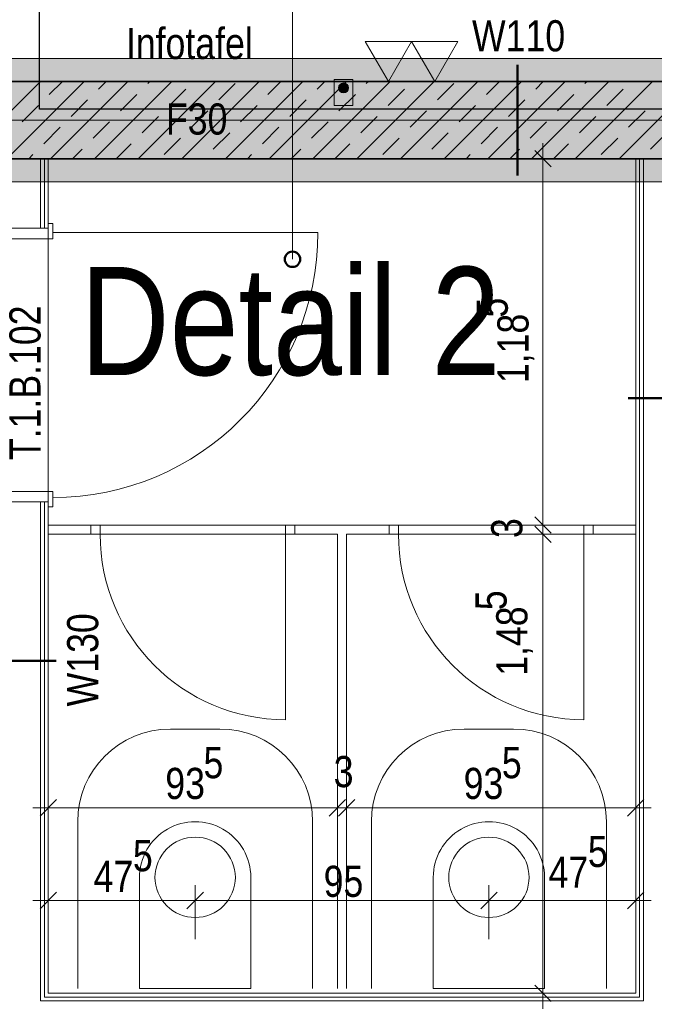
# Model space of a CAD drawing. Extents: x -1920 to 300, y 62 to 656.
# Tile 56 of 60: x -1720 to -1699, y 407 to 439. Entities that reach past the tile are written whole.
import ezdxf
from ezdxf.lldxf.tags import DXFTag

# ---------------------------------------------------------------- set-up
doc = ezdxf.new("R2010")
doc.units = 0
doc.layers.get('0').update_dxf_attribs({"lineweight": 35})
for name, color, linetype, lineweight, true_color in [('00 -Bauelemente -Dämmung innen', 7, 'Continuous', 9, 0xff7fe6), ('00 -Bauelemente -Gipskarton', 7, 'Continuous', 9, 0xff7fe6), ('30 -34 Innenwände- 1 tragend', 7, 'Continuous', 13, 0xdd0806), ('30 -34 Innenwände- 2 nichttragend', 7, 'Continuous', 18, 0xff7fe6), ('30 -34 Innenwände- 4 Türen_Fenster', 9, 'Continuous', 15, 0x808080), ('30 -35 Decken- 1 Konstruktion-Träger- Stahlbeton', 7, 'grob-A06G9HJG8I', 13, 0x33aa00), ('40 -41 Abwasser_Wasser_Gas- 1 Abwasser + sanitäre Anlagen', 7, 'Continuous', 9, 0xff6633), ('60 -61 Ausstattung -1 Möbel -verdeckt', 9, 'grob-A06G9HJG8I', 13, 0x808080), ('70 -72 Beschriftung- 1 Beschriftung allgemein', 7, 'Continuous', 9, 0xff6633), ('70 -72 Beschriftung- 2 Beschriftung Bauteile', 7, 'Continuous', 9, 0x9999ff), ('70 -75 Raumstempel-2 Verweislinie', 1, 'Continuous', 9, 0xff0000), ('70 -76 Bemaßung- 2 Allgemein', 9, 'Continuous', 5, 0x808080), ('E_Leerrohr 32', 7, 'Continuous', 9, 0x00b300), ('E_Leerrohr Umrandung', 7, 'Continuous', 13, 0xffffff), ('E_Leerrohr_Detailnummer', 1, 'Continuous', 25, 0xff0000), ('E_Leerrohrdose 32', 7, 'Continuous', 9, 0x99ff99), ('iwb_Schraffur_ F30_feuerhemmend', 7, 'Continuous', 13, 0xff6600), ('iwb_Sichtbeton', 2, 'Continuous', 50, 0xffff00), ('iwb_Sichtbeton-Shading', 2, 'Continuous', 50, 0xffff00)]:
    doc.layers.add(name, color=color, linetype=linetype, lineweight=lineweight, true_color=true_color)
for name, color, linetype, lineweight in [('70 -71 Achsen- 1 Gebäudeachsen', 7, 'STRICHPUNKT2-A06G9HJF8I', 18), ('70 -75 Raumstempel- 3 Wandstempel', 7, 'Continuous', 50), ('Keine', 7, 'Continuous', 9)]:
    doc.layers.add(name, color=color, linetype=linetype, lineweight=lineweight)
doc.layers.add('iwb_Schraffur_Unterzug', color=7, linetype='Continuous', lineweight=5, true_color=0xffffcc, plot=False)
doc.styles.get("Standard").update_dxf_attribs({"font": 'ARIALN.TTF'})
tags = doc.linetypes.add('grob-A06G9HJG8I', pattern=[14, 3, -8, 3]).pattern_tags.tags
tags[8:9] = [DXFTag(74, 4), DXFTag(75, 0), DXFTag(340, '0'), DXFTag(46, 0.0), DXFTag(50, 0.0), DXFTag(44, 0.0), DXFTag(45, 0.0)]
tags[6:7] = [DXFTag(74, 4), DXFTag(75, 0), DXFTag(340, '0'), DXFTag(46, 0.0), DXFTag(50, 0.0), DXFTag(44, 0.0), DXFTag(45, 0.0)]
tags[4:5] = [DXFTag(74, 4), DXFTag(75, 0), DXFTag(340, '0'), DXFTag(46, 0.0), DXFTag(50, 0.0), DXFTag(44, 0.0), DXFTag(45, 0.0)]
tags = doc.linetypes.add('STRICHPUNKT2-A06G9HJF8I', pattern=[12.7, 6.35, -3.175, 0, -3.175]).pattern_tags.tags
tags[10:11] = [DXFTag(74, 4), DXFTag(75, 0), DXFTag(340, '0'), DXFTag(46, 0.0), DXFTag(50, 0.0), DXFTag(44, 0.0), DXFTag(45, 0.0)]
tags[8:9] = [DXFTag(74, 4), DXFTag(75, 0), DXFTag(340, '0'), DXFTag(46, 0.0), DXFTag(50, 0.0), DXFTag(44, 0.0), DXFTag(45, 0.0)]
tags[6:7] = [DXFTag(74, 4), DXFTag(75, 0), DXFTag(340, '0'), DXFTag(46, 0.0), DXFTag(50, 0.0), DXFTag(44, 0.0), DXFTag(45, 0.0)]
tags[4:5] = [DXFTag(74, 4), DXFTag(75, 0), DXFTag(340, '0'), DXFTag(46, 0.0), DXFTag(50, 0.0), DXFTag(44, 0.0), DXFTag(45, 0.0)]

# ---------------------------------------------------------------- blocks, each defined once
blk = doc.blocks.new('Shading-A06G9GW38I', base_point=(-1668.331, 464.242))
at = {"layer": 'iwb_Sichtbeton-Shading', "color": 51, "true_color": 0xffff7f}
blk.add_solid([(-1737.831, 436.742), (-1737.831, 437.042), (-1696.581, 436.742), (-1696.581, 437.042)], dxfattribs=at)
blk = doc.blocks.new('Referenz-A06G9HJH8I', base_point=(-1905.787, 86.892))
at = {"layer": '00 -Bauelemente -Dämmung innen', "color": 0, "linetype": 'Continuous', "ltscale": 0.13}
for p, q in [((-1718.831, 434.392), (-1718.831, 432.142)), ((-1699.331, 434.392), (-1699.331, 407.142)), ((-1718.831, 423.292), (-1718.831, 407.142)), ((-1699.331, 407.142), (-1718.831, 407.142))]:
    blk.add_line(p, q, dxfattribs=at)
at = {"layer": '00 -Bauelemente -Gipskarton', "color": 0, "linetype": 'Continuous', "ltscale": 0.13}
for p, q in [((-1718.831, 434.392), (-1718.831, 432.142)), ((-1718.706, 434.392), (-1718.706, 432.142)), ((-1718.581, 434.392), (-1718.581, 432.142)), ((-1699.581, 434.392), (-1699.581, 407.392)), ((-1699.456, 434.392), (-1699.456, 407.267)), ((-1699.331, 434.392), (-1699.331, 407.142)), ((-1718.831, 423.292), (-1718.831, 407.142)), ((-1718.706, 423.292), (-1718.706, 407.267)), ((-1718.581, 423.292), (-1718.581, 407.392)), ((-1699.331, 407.142), (-1718.831, 407.142)), ((-1699.456, 407.267), (-1718.706, 407.267)), ((-1699.581, 407.392), (-1718.581, 407.392))]:
    blk.add_line(p, q, dxfattribs=at)
at = {"layer": '30 -34 Innenwände- 1 tragend', "color": 0, "lineweight": 35}
for p, q in [((-1737.831, 436.892), (-1696.581, 436.892)), ((-1737.831, 434.392), (-1696.581, 434.392))]:
    blk.add_line(p, q, dxfattribs=at)
at = {"layer": '30 -34 Innenwände- 1 tragend', "color": 0, "linetype": 'Continuous', "ltscale": 0.13}
for p, q in [((-1737.831, 436.892), (-1696.581, 436.892)), ((-1718.581, 434.392), (-1699.581, 434.392))]:
    blk.add_line(p, q, dxfattribs=at)
at = {"layer": '30 -34 Innenwände- 1 tragend', "color": 0, "lineweight": 9}
for p, q in [((-1721.334, 434.392), (-1718.834, 436.892)), ((-1721.334, 434.392), (-1718.834, 436.892)), ((-1719.92, 434.392), (-1717.42, 436.892)), ((-1719.92, 434.392), (-1717.42, 436.892)), ((-1718.549, 436.471), (-1718.127, 436.892)), ((-1718.549, 436.471), (-1718.127, 436.892)), ((-1718.505, 434.392), (-1716.005, 436.892)), ((-1718.505, 434.392), (-1716.005, 436.892)), ((-1717.091, 434.392), (-1714.591, 436.892)), ((-1717.091, 434.392), (-1714.591, 436.892)), ((-1716.958, 436.647), (-1716.712, 436.892)), ((-1716.958, 436.647), (-1716.712, 436.892)), ((-1715.677, 434.392), (-1713.177, 436.892)), ((-1715.677, 434.392), (-1713.177, 436.892)), ((-1715.367, 436.824), (-1715.298, 436.892)), ((-1715.367, 436.824), (-1715.298, 436.892)), ((-1714.263, 434.392), (-1711.763, 436.892)), ((-1714.263, 434.392), (-1711.763, 436.892)), ((-1713.069, 436.294), (-1712.538, 436.824)), ((-1713.069, 436.294), (-1712.538, 436.824)), ((-1712.849, 434.392), (-1710.349, 436.892)), ((-1712.849, 434.392), (-1710.349, 436.892)), ((-1711.478, 436.471), (-1711.056, 436.892)), ((-1711.478, 436.471), (-1711.056, 436.892)), ((-1711.434, 434.392), (-1708.934, 436.892)), ((-1711.434, 434.392), (-1708.934, 436.892)), ((-1710.02, 434.392), (-1707.52, 436.892)), ((-1710.02, 434.392), (-1707.52, 436.892)), ((-1709.887, 436.647), (-1709.641, 436.892)), ((-1709.887, 436.647), (-1709.641, 436.892)), ((-1708.606, 434.392), (-1706.106, 436.892)), ((-1708.606, 434.392), (-1706.106, 436.892)), ((-1708.296, 436.824), (-1708.227, 436.892)), ((-1708.296, 436.824), (-1708.227, 436.892)), ((-1707.192, 434.392), (-1704.692, 436.892)), ((-1707.192, 434.392), (-1704.692, 436.892)), ((-1705.997, 436.294), (-1705.467, 436.824)), ((-1705.997, 436.294), (-1705.467, 436.824)), ((-1705.777, 434.392), (-1703.277, 436.892)), ((-1705.777, 434.392), (-1703.277, 436.892)), ((-1704.406, 436.471), (-1703.985, 436.892)), ((-1704.406, 436.471), (-1703.985, 436.892)), ((-1704.363, 434.392), (-1701.863, 436.892)), ((-1704.363, 434.392), (-1701.863, 436.892)), ((-1702.949, 434.392), (-1700.449, 436.892)), ((-1702.949, 434.392), (-1700.449, 436.892)), ((-1702.815, 436.647), (-1702.57, 436.892)), ((-1702.815, 436.647), (-1702.57, 436.892)), ((-1701.535, 434.392), (-1699.035, 436.892)), ((-1701.535, 434.392), (-1699.035, 436.892)), ((-1701.224, 436.824), (-1701.156, 436.892)), ((-1701.224, 436.824), (-1701.156, 436.892)), ((-1700.121, 434.392), (-1697.621, 436.892)), ((-1700.121, 434.392), (-1697.621, 436.892)), ((-1716.25, 435.94), (-1715.72, 436.471)), ((-1716.25, 435.94), (-1715.72, 436.471)), ((-1714.659, 436.117), (-1714.129, 436.647)), ((-1714.659, 436.117), (-1714.129, 436.647)), ((-1709.179, 435.94), (-1708.649, 436.471)), ((-1709.179, 435.94), (-1708.649, 436.471)), ((-1707.588, 436.117), (-1707.058, 436.647)), ((-1707.588, 436.117), (-1707.058, 436.647)), ((-1702.108, 435.94), (-1701.578, 436.471)), ((-1702.108, 435.94), (-1701.578, 436.471)), ((-1700.517, 436.117), (-1699.987, 436.647)), ((-1700.517, 436.117), (-1699.987, 436.647)), ((-1717.841, 435.763), (-1717.311, 436.294)), ((-1717.841, 435.763), (-1717.311, 436.294)), ((-1710.77, 435.763), (-1710.24, 436.294)), ((-1710.77, 435.763), (-1710.24, 436.294)), ((-1703.699, 435.763), (-1703.169, 436.294)), ((-1703.699, 435.763), (-1703.169, 436.294)), ((-1719.432, 435.587), (-1718.902, 436.117)), ((-1719.432, 435.587), (-1718.902, 436.117)), ((-1713.952, 435.41), (-1713.422, 435.94)), ((-1713.952, 435.41), (-1713.422, 435.94)), ((-1712.361, 435.587), (-1711.831, 436.117)), ((-1712.361, 435.587), (-1711.831, 436.117)), ((-1706.881, 435.41), (-1706.351, 435.94)), ((-1706.881, 435.41), (-1706.351, 435.94)), ((-1705.29, 435.587), (-1704.76, 436.117)), ((-1705.29, 435.587), (-1704.76, 436.117)), ((-1699.81, 435.41), (-1699.28, 435.94)), ((-1699.81, 435.41), (-1699.28, 435.94)), ((-1717.134, 435.056), (-1716.604, 435.587)), ((-1717.134, 435.056), (-1716.604, 435.587)), ((-1715.543, 435.233), (-1715.013, 435.763)), ((-1715.543, 435.233), (-1715.013, 435.763)), ((-1710.063, 435.056), (-1709.533, 435.587)), ((-1710.063, 435.056), (-1709.533, 435.587)), ((-1708.472, 435.233), (-1707.942, 435.763)), ((-1708.472, 435.233), (-1707.942, 435.763)), ((-1702.992, 435.056), (-1702.462, 435.587)), ((-1702.992, 435.056), (-1702.462, 435.587)), ((-1701.401, 435.233), (-1700.871, 435.763)), ((-1701.401, 435.233), (-1700.871, 435.763)), ((-1718.725, 434.88), (-1718.195, 435.41)), ((-1718.725, 434.88), (-1718.195, 435.41)), ((-1713.245, 434.703), (-1712.715, 435.233)), ((-1713.245, 434.703), (-1712.715, 435.233)), ((-1711.654, 434.88), (-1711.124, 435.41)), ((-1711.654, 434.88), (-1711.124, 435.41)), ((-1706.174, 434.703), (-1705.644, 435.233)), ((-1706.174, 434.703), (-1705.644, 435.233)), ((-1704.583, 434.88), (-1704.053, 435.41)), ((-1704.583, 434.88), (-1704.053, 435.41)), ((-1699.103, 434.703), (-1698.573, 435.233)), ((-1699.103, 434.703), (-1698.573, 435.233)), ((-1716.384, 434.392), (-1715.897, 434.88)), ((-1716.384, 434.392), (-1715.897, 434.88)), ((-1714.836, 434.526), (-1714.306, 435.056)), ((-1714.836, 434.526), (-1714.306, 435.056)), ((-1709.313, 434.392), (-1708.826, 434.88)), ((-1709.313, 434.392), (-1708.826, 434.88)), ((-1707.765, 434.526), (-1707.235, 435.056)), ((-1707.765, 434.526), (-1707.235, 435.056)), ((-1702.242, 434.392), (-1701.755, 434.88)), ((-1702.242, 434.392), (-1701.755, 434.88)), ((-1700.694, 434.526), (-1700.164, 435.056)), ((-1700.694, 434.526), (-1700.164, 435.056)), ((-1717.798, 434.392), (-1717.488, 434.703)), ((-1717.798, 434.392), (-1717.488, 434.703)), ((-1710.727, 434.392), (-1710.417, 434.703)), ((-1710.727, 434.392), (-1710.417, 434.703)), ((-1703.656, 434.392), (-1703.346, 434.703)), ((-1703.656, 434.392), (-1703.346, 434.703)), ((-1719.212, 434.392), (-1719.079, 434.526)), ((-1719.212, 434.392), (-1719.079, 434.526)), ((-1712.141, 434.392), (-1712.008, 434.526)), ((-1712.141, 434.392), (-1712.008, 434.526)), ((-1705.07, 434.392), (-1704.937, 434.526)), ((-1705.07, 434.392), (-1704.937, 434.526))]:
    blk.add_line(p, q, dxfattribs=at)
at = {"layer": '30 -34 Innenwände- 2 nichttragend', "color": 0, "linetype": 'Continuous', "ltscale": 0.18}
for p, q in [((-1718.581, 434.392), (-1718.581, 432.142)), ((-1699.581, 434.392), (-1698.081, 434.392)), ((-1699.581, 434.392), (-1699.581, 407.392)), ((-1718.581, 432.142), (-1718.581, 432.302)), ((-1718.581, 423.292), (-1718.581, 423.132)), ((-1718.581, 423.292), (-1718.581, 407.392)), ((-1717.206, 422.542), (-1718.581, 422.542)), ((-1718.581, 422.542), (-1718.581, 422.242)), ((-1717.206, 422.542), (-1717.206, 422.242)), ((-1717.206, 422.542), (-1717.206, 422.242)), ((-1710.606, 422.542), (-1710.606, 422.242)), ((-1710.606, 422.542), (-1710.606, 422.242)), ((-1707.556, 422.542), (-1710.606, 422.542)), ((-1707.556, 422.542), (-1707.556, 422.242)), ((-1707.556, 422.542), (-1707.556, 422.242)), ((-1699.581, 422.542), (-1700.956, 422.542)), ((-1700.956, 422.542), (-1700.956, 422.242)), ((-1700.956, 422.542), (-1700.956, 422.242)), ((-1699.581, 422.542), (-1699.581, 422.242)), ((-1717.206, 422.242), (-1718.581, 422.242)), ((-1709.231, 422.242), (-1710.606, 422.242)), ((-1709.231, 422.242), (-1709.231, 407.542)), ((-1708.931, 422.242), (-1708.931, 407.542)), ((-1707.556, 422.242), (-1708.931, 422.242)), ((-1699.581, 422.242), (-1700.956, 422.242)), ((-1699.581, 407.392), (-1718.581, 407.392))]:
    blk.add_line(p, q, dxfattribs=at)
at = {"layer": '30 -34 Innenwände- 4 Türen_Fenster', "color": 0}
for p, q in [((-1718.581, 432.142), (-1720.081, 432.142)), ((-1718.431, 432.302), (-1718.581, 432.302)), ((-1718.581, 432.302), (-1718.581, 432.142)), ((-1718.431, 432.002), (-1718.431, 432.302)), ((-1718.431, 431.802), (-1718.431, 432.002)), ((-1720.231, 431.802), (-1718.431, 431.802)), ((-1720.231, 423.632), (-1718.431, 423.632)), ((-1718.431, 423.632), (-1718.431, 423.432)), ((-1718.431, 423.432), (-1718.431, 423.132)), ((-1718.581, 423.292), (-1720.081, 423.292)), ((-1718.581, 423.132), (-1718.581, 423.292)), ((-1718.431, 423.132), (-1718.581, 423.132)), ((-1717.206, 422.242), (-1717.206, 422.542)), ((-1717.206, 422.542), (-1716.906, 422.542)), ((-1716.906, 422.542), (-1716.906, 422.242)), ((-1710.906, 422.242), (-1710.906, 422.542)), ((-1710.906, 422.542), (-1710.606, 422.542)), ((-1710.606, 422.542), (-1710.606, 422.242)), ((-1707.556, 422.242), (-1707.556, 422.542)), ((-1707.556, 422.542), (-1707.256, 422.542)), ((-1707.256, 422.542), (-1707.256, 422.242)), ((-1701.256, 422.242), (-1701.256, 422.542)), ((-1701.256, 422.542), (-1700.956, 422.542)), ((-1700.956, 422.542), (-1700.956, 422.242)), ((-1716.906, 422.242), (-1717.206, 422.242)), ((-1710.606, 422.242), (-1710.906, 422.242)), ((-1707.256, 422.242), (-1707.556, 422.242)), ((-1700.956, 422.242), (-1701.256, 422.242))]:
    blk.add_line(p, q, dxfattribs=at)
at = {"layer": '30 -34 Innenwände- 4 Türen_Fenster', "color": 0, "linetype": 'grob-A06G9HJG8I', "ltscale": 0.15}
for p, q in [((-1718.581, 432.142), (-1718.581, 423.292)), ((-1718.431, 432.002), (-1709.861, 432.002)), ((-1710.906, 422.242), (-1710.906, 416.242)), ((-1701.256, 422.242), (-1701.256, 416.242))]:
    blk.add_line(p, q, dxfattribs=at)
at = {"layer": '30 -34 Innenwände- 4 Türen_Fenster', "color": 0, "linetype": 'Continuous', "ltscale": 0.15}
for p, q in [((-1716.906, 422.242), (-1716.906, 422.542)), ((-1716.906, 422.542), (-1710.906, 422.542)), ((-1710.906, 422.542), (-1716.906, 422.542)), ((-1710.906, 422.542), (-1710.906, 422.242)), ((-1707.256, 422.242), (-1707.256, 422.542)), ((-1707.256, 422.542), (-1701.256, 422.542)), ((-1701.256, 422.542), (-1707.256, 422.542)), ((-1701.256, 422.542), (-1701.256, 422.242)), ((-1710.906, 422.242), (-1716.906, 422.242)), ((-1710.906, 422.242), (-1716.906, 422.242)), ((-1701.256, 422.242), (-1707.256, 422.242)), ((-1701.256, 422.242), (-1707.256, 422.242))]:
    blk.add_line(p, q, dxfattribs=at)
at = {"layer": '30 -34 Innenwände- 4 Türen_Fenster', "color": 0, "linetype": 'grob-A06G9HJG8I', "ltscale": 0.15}
for centre, major_axis in [((-1718.431, 432.002), (0, -8.57)), ((-1710.906, 422.242), (-6, 0)), ((-1701.256, 422.242), (-6, 0))]:
    blk.add_ellipse(centre, major_axis=major_axis, ratio=1, start_param=0, end_param=1.570796, dxfattribs=at)
at = {"layer": '30 -35 Decken- 1 Konstruktion-Träger- Stahlbeton', "color": 0}
for p, q in [((-1813.831, 437.642), (-1665.831, 437.642)), ((-1813.831, 433.642), (-1665.831, 433.642))]:
    blk.add_line(p, q, dxfattribs=at)
at = {"layer": '40 -41 Abwasser_Wasser_Gas- 1 Abwasser + sanitäre Anlagen', "color": 0, "linetype": 'Continuous', "ltscale": 0.13}
for p, q in [((-1714.553, 412.223), (-1714.443, 412.289)), ((-1714.443, 412.289), (-1714.328, 412.344)), ((-1714.328, 412.344), (-1714.208, 412.386)), ((-1714.208, 412.386), (-1714.084, 412.417)), ((-1714.084, 412.417), (-1713.958, 412.436)), ((-1713.958, 412.436), (-1713.831, 412.442)), ((-1713.831, 412.442), (-1713.703, 412.436)), ((-1713.703, 412.436), (-1713.577, 412.417)), ((-1713.577, 412.417), (-1713.453, 412.386)), ((-1713.453, 412.386), (-1713.333, 412.344)), ((-1713.333, 412.344), (-1713.218, 412.289)), ((-1713.218, 412.289), (-1713.108, 412.223)), ((-1705.053, 412.223), (-1704.943, 412.289)), ((-1704.943, 412.289), (-1704.828, 412.344)), ((-1704.828, 412.344), (-1704.708, 412.386)), ((-1704.708, 412.386), (-1704.584, 412.417)), ((-1704.584, 412.417), (-1704.458, 412.436)), ((-1704.458, 412.436), (-1704.331, 412.442)), ((-1704.331, 412.442), (-1704.203, 412.436)), ((-1704.203, 412.436), (-1704.077, 412.417)), ((-1704.077, 412.417), (-1703.953, 412.386)), ((-1703.953, 412.386), (-1703.833, 412.344)), ((-1703.833, 412.344), (-1703.718, 412.289)), ((-1703.718, 412.289), (-1703.608, 412.223)), ((-1714.912, 411.865), (-1714.836, 411.967)), ((-1714.836, 411.967), (-1714.75, 412.062)), ((-1714.75, 412.062), (-1714.655, 412.147)), ((-1714.655, 412.147), (-1714.553, 412.223)), ((-1713.108, 412.223), (-1713.006, 412.147)), ((-1713.006, 412.147), (-1712.911, 412.062)), ((-1712.911, 412.062), (-1712.826, 411.967)), ((-1712.826, 411.967), (-1712.75, 411.865)), ((-1705.412, 411.865), (-1705.336, 411.967)), ((-1705.336, 411.967), (-1705.25, 412.062)), ((-1705.25, 412.062), (-1705.155, 412.147)), ((-1705.155, 412.147), (-1705.053, 412.223)), ((-1703.608, 412.223), (-1703.506, 412.147)), ((-1703.506, 412.147), (-1703.411, 412.062)), ((-1703.411, 412.062), (-1703.326, 411.967)), ((-1703.326, 411.967), (-1703.25, 411.865)), ((-1715.075, 411.52), (-1715.032, 411.64)), ((-1715.032, 411.64), (-1714.977, 411.755)), ((-1714.977, 411.755), (-1714.912, 411.865)), ((-1712.75, 411.865), (-1712.684, 411.755)), ((-1712.684, 411.755), (-1712.63, 411.64)), ((-1712.63, 411.64), (-1712.587, 411.52)), ((-1705.575, 411.52), (-1705.532, 411.64)), ((-1705.532, 411.64), (-1705.477, 411.755)), ((-1705.477, 411.755), (-1705.412, 411.865)), ((-1703.25, 411.865), (-1703.184, 411.755)), ((-1703.184, 411.755), (-1703.13, 411.64)), ((-1703.13, 411.64), (-1703.087, 411.52)), ((-1715.124, 411.27), (-1715.106, 411.396)), ((-1715.106, 411.396), (-1715.075, 411.52)), ((-1712.587, 411.52), (-1712.556, 411.396)), ((-1712.556, 411.396), (-1712.537, 411.27)), ((-1705.624, 411.27), (-1705.606, 411.396)), ((-1705.606, 411.396), (-1705.575, 411.52)), ((-1703.087, 411.52), (-1703.056, 411.396)), ((-1703.056, 411.396), (-1703.037, 411.27)), ((-1715.631, 411.142), (-1715.631, 407.542)), ((-1715.131, 411.142), (-1715.124, 411.27)), ((-1715.124, 411.015), (-1715.131, 411.142)), ((-1715.106, 410.889), (-1715.124, 411.015)), ((-1712.537, 411.015), (-1712.556, 410.889)), ((-1712.537, 411.27), (-1712.531, 411.142)), ((-1712.531, 411.142), (-1712.537, 411.015)), ((-1712.031, 407.542), (-1712.031, 411.142)), ((-1706.131, 411.142), (-1706.131, 407.542)), ((-1705.631, 411.142), (-1705.624, 411.27)), ((-1705.624, 411.015), (-1705.631, 411.142)), ((-1705.606, 410.889), (-1705.624, 411.015)), ((-1703.037, 411.015), (-1703.056, 410.889)), ((-1703.037, 411.27), (-1703.031, 411.142)), ((-1703.031, 411.142), (-1703.037, 411.015)), ((-1702.531, 407.542), (-1702.531, 411.142)), ((-1715.075, 410.765), (-1715.106, 410.889)), ((-1715.032, 410.645), (-1715.075, 410.765)), ((-1714.977, 410.53), (-1715.032, 410.645)), ((-1712.63, 410.645), (-1712.684, 410.53)), ((-1712.587, 410.765), (-1712.63, 410.645)), ((-1712.556, 410.889), (-1712.587, 410.765)), ((-1705.575, 410.765), (-1705.606, 410.889)), ((-1705.532, 410.645), (-1705.575, 410.765)), ((-1705.477, 410.53), (-1705.532, 410.645)), ((-1703.13, 410.645), (-1703.184, 410.53)), ((-1703.087, 410.765), (-1703.13, 410.645)), ((-1703.056, 410.889), (-1703.087, 410.765)), ((-1714.912, 410.42), (-1714.977, 410.53)), ((-1714.836, 410.318), (-1714.912, 410.42)), ((-1712.75, 410.42), (-1712.826, 410.318)), ((-1712.684, 410.53), (-1712.75, 410.42)), ((-1705.412, 410.42), (-1705.477, 410.53)), ((-1705.336, 410.318), (-1705.412, 410.42)), ((-1703.25, 410.42), (-1703.326, 410.318)), ((-1703.184, 410.53), (-1703.25, 410.42)), ((-1714.75, 410.223), (-1714.836, 410.318)), ((-1714.655, 410.138), (-1714.75, 410.223)), ((-1714.553, 410.062), (-1714.655, 410.138)), ((-1714.443, 409.996), (-1714.553, 410.062)), ((-1713.108, 410.062), (-1713.218, 409.996)), ((-1713.006, 410.138), (-1713.108, 410.062)), ((-1712.911, 410.223), (-1713.006, 410.138)), ((-1712.826, 410.318), (-1712.911, 410.223)), ((-1705.25, 410.223), (-1705.336, 410.318)), ((-1705.155, 410.138), (-1705.25, 410.223)), ((-1705.053, 410.062), (-1705.155, 410.138)), ((-1704.943, 409.996), (-1705.053, 410.062)), ((-1703.608, 410.062), (-1703.718, 409.996)), ((-1703.506, 410.138), (-1703.608, 410.062)), ((-1703.411, 410.223), (-1703.506, 410.138)), ((-1703.326, 410.318), (-1703.411, 410.223)), ((-1714.328, 409.941), (-1714.443, 409.996)), ((-1714.208, 409.898), (-1714.328, 409.941)), ((-1714.084, 409.867), (-1714.208, 409.898)), ((-1713.958, 409.849), (-1714.084, 409.867)), ((-1713.831, 409.842), (-1713.958, 409.849)), ((-1713.703, 409.849), (-1713.831, 409.842)), ((-1713.577, 409.867), (-1713.703, 409.849)), ((-1713.453, 409.898), (-1713.577, 409.867)), ((-1713.333, 409.941), (-1713.453, 409.898)), ((-1713.218, 409.996), (-1713.333, 409.941)), ((-1704.828, 409.941), (-1704.943, 409.996)), ((-1704.708, 409.898), (-1704.828, 409.941)), ((-1704.584, 409.867), (-1704.708, 409.898)), ((-1704.458, 409.849), (-1704.584, 409.867)), ((-1704.331, 409.842), (-1704.458, 409.849)), ((-1704.203, 409.849), (-1704.331, 409.842)), ((-1704.077, 409.867), (-1704.203, 409.849)), ((-1703.953, 409.898), (-1704.077, 409.867)), ((-1703.833, 409.941), (-1703.953, 409.898)), ((-1703.718, 409.996), (-1703.833, 409.941)), ((-1715.631, 407.542), (-1712.031, 407.542)), ((-1706.131, 407.542), (-1702.531, 407.542))]:
    blk.add_line(p, q, dxfattribs=at)
for centre in [(-1713.831, 411.142), (-1704.331, 411.142)]:
    blk.add_ellipse(centre, major_axis=(1.8, 0), ratio=1, start_param=0, end_param=3.141593, dxfattribs=at)
at = {"layer": '60 -61 Ausstattung -1 Möbel -verdeckt', "color": 0, "linetype": 'grob-A06G9HJG8I', "ltscale": 0.13}
for p, q in [((-1714.631, 415.942), (-1713.031, 415.942)), ((-1705.131, 415.942), (-1703.531, 415.942)), ((-1717.631, 407.542), (-1717.631, 412.942)), ((-1710.031, 412.942), (-1710.031, 407.542)), ((-1708.131, 407.542), (-1708.131, 412.942)), ((-1700.531, 412.942), (-1700.531, 407.542))]:
    blk.add_line(p, q, dxfattribs=at)
for centre, major_axis in [((-1714.631, 412.942), (0, 3)), ((-1713.031, 412.942), (3, 0)), ((-1705.131, 412.942), (0, 3)), ((-1703.531, 412.942), (3, 0))]:
    blk.add_ellipse(centre, major_axis=major_axis, ratio=1, start_param=0, end_param=1.570796, dxfattribs=at)
at = {"layer": '70 -71 Achsen- 1 Gebäudeachsen', "color": 0, "linetype": 'STRICHPUNKT2-A06G9HJF8I', "ltscale": 0.18}
blk.add_line((-1858.301, 435.642), (-23.361, 435.642), dxfattribs=at)
at = {"layer": '70 -72 Beschriftung- 2 Beschriftung Bauteile', "color": 0}
for p, q in [((-1707.581, 436.892), (-1708.331, 438.192)), ((-1708.331, 438.192), (-1706.831, 438.192)), ((-1706.831, 438.192), (-1707.581, 436.892)), ((-1706.081, 436.892), (-1706.831, 438.192)), ((-1706.831, 438.192), (-1705.331, 438.192)), ((-1705.331, 438.192), (-1706.081, 436.892))]:
    blk.add_line(p, q, dxfattribs=at)
at = {"layer": '70 -75 Raumstempel- 3 Wandstempel', "color": 0, "linetype": 'Continuous', "ltscale": 0.5}
for p, q in [((-1697.831, 426.647), (-1699.831, 426.647)), ((-1718.331, 418.145), (-1720.331, 418.145))]:
    blk.add_line(p, q, dxfattribs=at)
at = {"layer": '70 -75 Raumstempel-2 Verweislinie', "color": 0}
blk.add_line((-1710.683, 447.573), (-1710.683, 431.141), dxfattribs=at)
at = {"layer": '70 -75 Raumstempel-2 Verweislinie', "color": 0, "linetype": 'ByBlock', "lineweight": 50, "ltscale": 0.5}
blk.add_circle((-1710.683, 431.141), 0.25, dxfattribs=at)
at = {"layer": '70 -76 Bemaßung- 2 Allgemein', "color": 0, "linetype": 'Continuous', "ltscale": 0.13}
for p, q in [((-1702.581, 434.892), (-1702.581, 433.862)), ((-1701.331, 434.392), (-1703.081, 434.392)), ((-1702.581, 423.073), (-1702.581, 433.862)), ((-1702.581, 423.073), (-1702.581, 423.603)), ((-1702.581, 422.042), (-1702.581, 423.073)), ((-1702.581, 422.042), (-1702.581, 423.073)), ((-1701.331, 422.542), (-1703.081, 422.542)), ((-1701.331, 422.542), (-1703.081, 422.542)), ((-1702.581, 422.742), (-1702.581, 421.712)), ((-1702.581, 422.742), (-1702.581, 421.712)), ((-1702.581, 422.242), (-1702.581, 422.542)), ((-1701.331, 422.242), (-1703.081, 422.242)), ((-1701.331, 422.242), (-1703.081, 422.242)), ((-1702.581, 421.712), (-1702.581, 421.182)), ((-1702.581, 407.923), (-1702.581, 421.712)), ((-1718.581, 412.142), (-1718.581, 413.892)), ((-1709.231, 412.142), (-1709.231, 413.892)), ((-1709.231, 412.142), (-1709.231, 413.892)), ((-1708.931, 412.142), (-1708.931, 413.892)), ((-1708.931, 412.142), (-1708.931, 413.892)), ((-1699.581, 412.142), (-1699.581, 413.892)), ((-1719.081, 413.392), (-1718.05, 413.392)), ((-1709.761, 413.392), (-1718.05, 413.392)), ((-1709.761, 413.392), (-1710.291, 413.392)), ((-1708.731, 413.392), (-1709.761, 413.392)), ((-1708.731, 413.392), (-1709.761, 413.392)), ((-1709.431, 413.392), (-1708.4, 413.392)), ((-1709.431, 413.392), (-1708.4, 413.392)), ((-1708.931, 413.392), (-1709.231, 413.392)), ((-1700.111, 413.392), (-1708.4, 413.392)), ((-1708.4, 413.392), (-1707.87, 413.392)), ((-1699.081, 413.392), (-1700.111, 413.392)), ((-1718.581, 409.142), (-1718.581, 410.892)), ((-1713.831, 409.142), (-1713.831, 410.892)), ((-1713.831, 409.142), (-1713.831, 410.892)), ((-1704.331, 409.142), (-1704.331, 410.892)), ((-1704.331, 409.142), (-1704.331, 410.892)), ((-1699.581, 409.142), (-1699.581, 410.892)), ((-1719.081, 410.392), (-1718.05, 410.392)), ((-1714.361, 410.392), (-1718.05, 410.392)), ((-1713.331, 410.392), (-1714.361, 410.392)), ((-1714.331, 410.392), (-1713.3, 410.392)), ((-1704.861, 410.392), (-1713.3, 410.392)), ((-1703.831, 410.392), (-1704.861, 410.392)), ((-1704.831, 410.392), (-1703.8, 410.392)), ((-1700.111, 410.392), (-1703.8, 410.392)), ((-1699.081, 410.392), (-1700.111, 410.392)), ((-1702.581, 406.892), (-1702.581, 407.923)), ((-1701.331, 407.392), (-1703.081, 407.392))]:
    blk.add_line(p, q, dxfattribs=at)
at = {"layer": '70 -76 Bemaßung- 2 Allgemein', "color": 0, "linetype": 'Continuous', "lineweight": 20, "ltscale": 0.2}
for p, q in [((-1702.846, 434.658), (-1702.315, 434.127)), ((-1702.315, 422.277), (-1702.846, 422.808)), ((-1702.315, 422.277), (-1702.846, 422.808)), ((-1702.846, 422.508), (-1702.315, 421.977)), ((-1702.846, 422.508), (-1702.315, 421.977)), ((-1718.846, 413.127), (-1718.315, 413.658)), ((-1708.965, 413.658), (-1709.496, 413.127)), ((-1708.965, 413.658), (-1709.496, 413.127)), ((-1709.196, 413.127), (-1708.665, 413.658)), ((-1709.196, 413.127), (-1708.665, 413.658)), ((-1699.315, 413.658), (-1699.846, 413.127)), ((-1718.846, 410.127), (-1718.315, 410.658)), ((-1713.565, 410.658), (-1714.096, 410.127)), ((-1714.096, 410.127), (-1713.565, 410.658)), ((-1704.596, 410.127), (-1704.065, 410.658)), ((-1704.065, 410.658), (-1704.596, 410.127)), ((-1699.315, 410.658), (-1699.846, 410.127)), ((-1702.315, 407.127), (-1702.846, 407.658))]:
    blk.add_line(p, q, dxfattribs=at)
at = {"layer": 'Keine', "color": 0, "lineweight": 50}
blk.add_line((-1703.406, 437.435), (-1703.406, 433.85), dxfattribs=at)
at = {"layer": '70 -72 Beschriftung- 1 Beschriftung allgemein', "color": 0, "linetype": 'Continuous', "ltscale": 0.13, "insert": (-1716.072, 438.628), "char_height": 1.00689, "attachment_point": 1}
blk.add_mtext('{\\fArial Narrow;Infotafel}', dxfattribs=at)
at = {"layer": '70 -75 Raumstempel- 3 Wandstempel', "color": 0, "linetype": 'Continuous', "ltscale": 0.5, "char_height": 1.00689, "attachment_point": 1}
for s, insert in [('{\\fArial Narrow;W110}', (-1704.877, 438.874)), ('{\\fArial Narrow;F30}', (-1714.777, 436.182))]:
    blk.add_mtext(s, dxfattribs=dict(at, insert=insert))
at = {"layer": '70 -75 Raumstempel- 3 Wandstempel', "color": 0, "linetype": 'Continuous', "ltscale": 0.5, "insert": (-1717.973, 416.674), "char_height": 1.00689, "attachment_point": 1, "rotation": 90}
blk.add_mtext('{\\fArial Narrow;W130}', dxfattribs=at)
at = {"layer": '70 -76 Bemaßung- 2 Allgemein', "color": 0, "linetype": 'Continuous', "ltscale": 0.13, "char_height": 1.00689, "attachment_point": 1, "rotation": 90}
for s, insert in [('{\\fArial Narrow;5}', (-1704.727, 429.255)), ('{\\fArial Narrow;1,18}', (-1704.056, 427.133)), ('{\\fArial Narrow;3}', (-1704.256, 422.122)), ('{\\fArial Narrow;5}', (-1704.765, 419.786)), ('{\\fArial Narrow;1,48}', (-1704.093, 417.663))]:
    blk.add_mtext(s, dxfattribs=dict(at, insert=insert))
at = {"layer": '70 -76 Bemaßung- 2 Allgemein', "color": 0, "linetype": 'Continuous', "ltscale": 0.13, "char_height": 1.00689, "attachment_point": 1}
for s, insert in [('{\\fArial Narrow;5}', (-1713.561, 415.357)), ('{\\fArial Narrow;5}', (-1703.911, 415.357)), ('{\\fArial Narrow;3}', (-1709.351, 415.068)), ('{\\fArial Narrow;93}', (-1714.797, 414.685)), ('{\\fArial Narrow;93}', (-1705.147, 414.685)), ('{\\fArial Narrow;5}', (-1715.844, 412.348)), ('{\\fArial Narrow;5}', (-1701.129, 412.485)), ('{\\fArial Narrow;47}', (-1717.115, 411.677)), ('{\\fArial Narrow;47}', (-1702.4, 411.814)), ('{\\fArial Narrow;95}', (-1709.675, 411.518))]:
    blk.add_mtext(s, dxfattribs=dict(at, insert=insert))
at = {"layer": 'Keine', "color": 0, "linetype": 'Continuous', "ltscale": 0.13, "insert": (-1719.84, 424.644), "char_height": 1.00689, "attachment_point": 1, "rotation": 90}
blk.add_mtext('{\\fArial Narrow;T.1.B.102}', dxfattribs=at)
blk = doc.blocks.new('Referenz-A06G9HJJ8I', base_point=(-1817.831, 154.592))
at = {"layer": 'iwb_Schraffur_Unterzug', "linetype": 'Continuous', "ltscale": 0.13}
blk.add_hatch(color=256, dxfattribs=at).paths.add_polyline_path([(-1813.831, 435.642), (-1813.831, 437.642), (-67.831, 437.642), (-67.831, 433.642), (-1813.831, 433.642)])
at = {"layer": 'iwb_Schraffur_ F30_feuerhemmend', "linetype": 'Continuous', "ltscale": 0.13}
blk.add_solid([(-1741.83, 436.892), (-1696.581, 436.892), (-1741.83, 434.392), (-1696.581, 434.392)], dxfattribs=at)
at = {"layer": 'iwb_Sichtbeton', "linetype": 'Continuous', "ltscale": 0.5}
blk.add_solid([(-1737.831, 436.742), (-1737.831, 437.042), (-1696.581, 436.742), (-1696.581, 437.042)], dxfattribs=at)
blk = doc.blocks.new('Polygon-A06G9HJL8I', base_point=(-1718.868, 436.002))
at = {"color": 0, "linetype": 'ByBlock', "lineweight": -2, "ltscale": 0.25}
for p, q in [((-1718.868, 443.276), (-1694.532, 443.276)), ((-1718.868, 436.002), (-1718.868, 443.276)), ((-1694.532, 443.276), (-1694.532, 436.002)), ((-1694.532, 436.002), (-1718.868, 436.002))]:
    blk.add_line(p, q, dxfattribs=at)
blk = doc.blocks.new('Einzeiliger Text-A06G9HJN8I', base_point=(-1717.551, 427.394))
at = {"color": 0, "lineweight": -2, "insert": (-1717.551, 430.894), "char_height": 3.5, "attachment_point": 1}
blk.add_mtext('{\\fArial Narrow;Detail 2}', dxfattribs=at)
blk = doc.blocks.new('Polygon-A06G9HSN8I', base_point=(-1709.332, 436.118))
at = {"color": 0, "linetype": 'ByBlock', "lineweight": -2, "ltscale": 0.13}
for p, q in [((-1709.332, 436.118), (-1709.332, 436.958)), ((-1709.332, 436.958), (-1708.732, 436.958)), ((-1708.732, 436.958), (-1708.732, 436.118)), ((-1708.732, 436.118), (-1709.332, 436.118))]:
    blk.add_line(p, q, dxfattribs=at)
blk = doc.blocks.new('Polygon-A06G9HSP8I', base_point=(-1709.332, 436.118))
at = {"color": 0, "linetype": 'ByBlock', "lineweight": -2, "ltscale": 0.13}
blk.add_solid([(-1708.732, 436.958), (-1708.732, 436.118), (-1709.332, 436.958), (-1709.332, 436.118)], dxfattribs=at)
blk = doc.blocks.new('Kreis-A06G9HSR8I', base_point=(-1709.193, 436.525))
at = {"color": 0, "linetype": 'ByBlock', "lineweight": -2, "ltscale": 0.13}
blk.add_circle((-1709.033, 436.685), 0.16, dxfattribs=at)
blk = doc.blocks.new('Schraffur-A06G9HST8I', base_point=(-1709.193, 436.526))
at = {"linetype": 'ByBlock', "lineweight": -2, "ltscale": 0.13}
blk.add_hatch(color=0, dxfattribs=at).paths.add_polyline_path([(-1709.193, 436.685), (-1709.188, 436.723), (-1709.175, 436.759), (-1709.153, 436.791), (-1709.124, 436.816), (-1709.09, 436.834), (-1709.052, 436.844), (-1709.014, 436.844), (-1708.976, 436.834), (-1708.942, 436.816), (-1708.913, 436.791), (-1708.891, 436.759), (-1708.878, 436.723), (-1708.873, 436.685), (-1708.878, 436.646), (-1708.891, 436.61), (-1708.913, 436.579), (-1708.942, 436.553), (-1708.976, 436.535), (-1709.014, 436.526), (-1709.052, 436.526), (-1709.09, 436.535), (-1709.124, 436.553), (-1709.153, 436.579), (-1709.175, 436.61), (-1709.188, 436.646)])

msp = doc.modelspace()

# ---------------------------------------------------------------- block references
at = {"color": 8, "lineweight": 25, "ltscale": 0.25, "true_color": 0x808080}
for name, p in [('Referenz-A06G9HJH8I', (-1905.787, 86.892)), ('Referenz-A06G9HJJ8I', (-1817.831, 154.592))]:
    msp.add_blockref(name, p, dxfattribs=at)
msp.add_blockref('Shading-A06G9GW38I', (-1668.331, 464.242))
at = {"layer": 'E_Leerrohr 32', "ltscale": 0.13}
msp.add_blockref('Schraffur-A06G9HST8I', (-1709.193, 436.526), dxfattribs=at)
at = {"layer": 'E_Leerrohr Umrandung', "ltscale": 0.13}
msp.add_blockref('Kreis-A06G9HSR8I', (-1709.193, 436.525), dxfattribs=at)
at = {"layer": 'E_Leerrohr_Detailnummer', "ltscale": 0.25}
for name, p in [('Polygon-A06G9HJL8I', (-1718.868, 436.002)), ('Einzeiliger Text-A06G9HJN8I', (-1717.551, 427.394))]:
    msp.add_blockref(name, p, dxfattribs=at)
at = {"layer": 'E_Leerrohrdose 32', "color": 7, "ltscale": 0.13, "true_color": 0xffffff}
msp.add_blockref('Polygon-A06G9HSN8I', (-1709.332, 436.118), dxfattribs=at)
at = {"layer": 'E_Leerrohrdose 32', "ltscale": 0.13}
msp.add_blockref('Polygon-A06G9HSP8I', (-1709.332, 436.118), dxfattribs=at)

doc.saveas('drawing.dxf')
